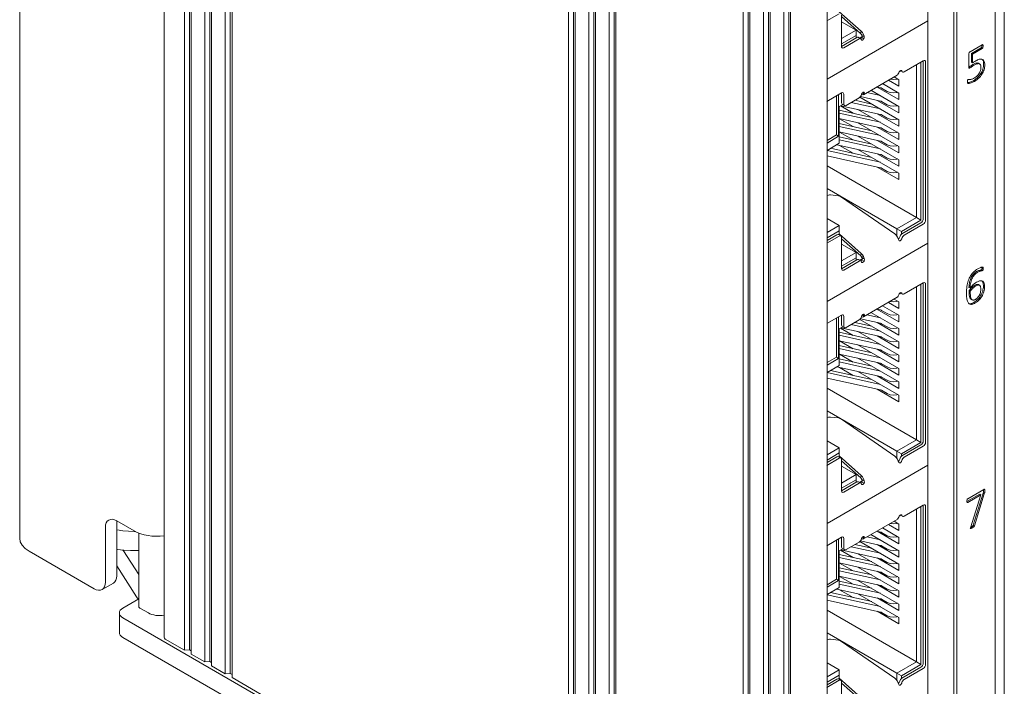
# Model space of a CAD drawing. Header units: millimetres. Extents: x 5 to 292, y 5 to 205.
# Tile 2 of 21: x 42 to 73, y 53 to 74. Entities that reach past the tile are written whole.
import ezdxf

# ---------------------------------------------------------------- set-up
doc = ezdxf.new("R2010")
doc.units = ezdxf.units.MM

# ---------------------------------------------------------------- blocks, each defined once
blk = doc.blocks.new('Seite_1')
at = {"color": 7, "linetype": 'Continuous', "lineweight": 9}
for p, q in [((46.3792, 110.3073), (46.3792, 54.5092)), ((47.0169, 109.9391), (47.0169, 54.1112)), ((47.176, 109.8473), (47.176, 54.1214)), ((47.229, 109.8166), (47.229, 53.9887)), ((47.6533, 109.5717), (47.6533, 53.7437)), ((47.8124, 109.4798), (47.8124, 53.7539)), ((47.8654, 109.4492), (47.8654, 53.6213)), ((48.2897, 109.2043), (48.2897, 53.3763)), ((48.4488, 109.1124), (48.4488, 53.3865)), ((48.5018, 109.0818), (48.5018, 53.2538)), ((59.02, 103.0091), (59.02, 47.1811)), ((59.1791, 102.9172), (59.1791, 47.1914)), ((59.2321, 102.8866), (59.2321, 47.0587)), ((59.6564, 102.6417), (59.6564, 46.8137)), ((59.8155, 102.5498), (59.8155, 46.8239)), ((59.8685, 102.5192), (59.8685, 46.6912)), ((60.2928, 102.2743), (60.2928, 46.4463)), ((60.4519, 102.1824), (60.4519, 46.4565)), ((60.5049, 102.1518), (60.5049, 46.3238)), ((72.652, 46.1911), (72.652, 101.9593)), ((72.3666, 101.7946), (72.3666, 46.0891)), ((71.0774, 45.2522), (71.0774, 101.0502)), ((71.1646, 45.3951), (71.1646, 101.1005)), ((70.2617, 100.5793), (70.2617, 45.4563)), ((64.4824, 99.8554), (64.4824, 44.0274)), ((64.6415, 99.7635), (64.6415, 44.0376)), ((64.6945, 99.7329), (64.6945, 43.905)), ((65.1188, 99.488), (65.1188, 43.66)), ((65.2779, 99.3961), (65.2779, 43.6702)), ((65.3309, 99.3655), (65.3309, 43.5375)), ((65.7552, 99.1205), (65.7552, 43.2926)), ((65.9143, 99.0287), (65.9143, 43.3028)), ((65.9673, 98.9981), (65.9673, 43.1701)), ((67.1078, 42.9603), (67.1078, 98.7584)), ((41.8626, 79.4392), (41.8626, 57.6119)), ((67.1078, 71.9507), (70.2617, 73.7716)), ((68.1624, 73.2153), (68.0915, 73.2562)), ((71.5826, 72.8074), (71.9635, 73.0273)), ((71.5427, 72.3313), (71.5427, 72.7346)), ((71.9292, 72.9334), (71.6218, 72.7559)), ((71.6218, 72.7559), (71.6571, 72.7355)), ((71.6218, 72.7559), (71.6218, 72.4786)), ((71.9646, 72.913), (71.6571, 72.7355)), ((71.6571, 72.7355), (71.6571, 72.4582)), ((71.6218, 72.4786), (71.6571, 72.4582)), ((68.2442, 71.4656), (69.3055, 72.0783)), ((69.3981, 72.2162), (69.469, 72.1753)), ((67.5818, 71.1675), (67.6526, 71.1266)), ((67.1078, 65.0054), (70.2617, 66.8263)), ((67.5406, 67.054), (67.4695, 67.095)), ((68.1636, 66.2707), (68.0928, 66.3116)), ((69.3981, 65.276), (69.469, 65.2351)), ((71.5479, 65.4467), (71.5833, 65.4263)), ((71.5499, 65.3434), (71.5853, 65.323)), ((68.2442, 64.5254), (69.3055, 65.1381)), ((67.5818, 64.2273), (67.6526, 64.1864)), ((67.5406, 60.1137), (67.4695, 60.1548)), ((67.1078, 58.0651), (70.2617, 59.8861)), ((68.1636, 59.3305), (68.0928, 59.3714)), ((71.5072, 58.8425), (72.0079, 59.1316)), ((71.8842, 58.9862), (71.4844, 58.7554)), ((71.9196, 58.9657), (71.5072, 58.7276)), ((71.5942, 57.938), (71.9196, 58.9657)), ((71.9918, 59.0207), (71.6823, 58.0205)), ((72.0272, 59.0003), (71.7177, 58.0001)), ((71.8842, 58.9862), (71.9196, 58.9657)), ((71.9918, 59.0207), (72.0272, 59.0003)), ((68.2442, 57.5852), (69.3055, 58.1979)), ((69.3981, 58.3358), (69.469, 58.2948)), ((44.542, 56.2341), (44.542, 57.9487)), ((44.8955, 56.4382), (44.8955, 58.1528)), ((44.8955, 58.1528), (45.4435, 57.8364)), ((71.6823, 58.0205), (71.7177, 58.0001)), ((45.5837, 57.7691), (45.5837, 55.4788)), ((67.5818, 57.287), (67.6526, 57.2462)), ((44.1884, 56.0299), (42.1555, 57.2036)), ((45.1095, 57.2123), (45.5837, 56.479)), ((45.5194, 55.7791), (44.8955, 56.7437)), ((44.4384, 56.0052), (44.792, 56.2093)), ((45.09, 55.4278), (45.5837, 55.7128)), ((45.8855, 55.2747), (45.6203, 55.4278)), ((44.9802, 55.2747), (44.9802, 54.6623)), ((66.48, 42.7721), (45.09, 55.1216)), ((66.48, 42.1597), (45.09, 54.5092)), ((47.0169, 54.1112), (46.4158, 54.4582)), ((47.176, 54.1214), (47.0169, 54.1112)), ((47.229, 54.0907), (47.176, 54.1214)), ((47.6533, 53.7437), (47.229, 53.9887)), ((47.8124, 53.7539), (47.6533, 53.7437)), ((47.8654, 53.7233), (47.8124, 53.7539)), ((48.2897, 53.3763), (47.8654, 53.6213)), ((48.4488, 53.3865), (48.2897, 53.3763)), ((48.5018, 53.3559), (48.4488, 53.3865)), ((59.02, 47.1811), (48.5018, 53.2538)), ((67.5406, 53.1735), (67.4695, 53.2146))]:
    blk.add_line(p, q, dxfattribs=at)
at = {"color": 7, "lineweight": 9, "flags": 128}
for points in [[(67.4892, 73.9937), (67.1002, 73.7692)], [(67.4821, 74.0622), (68.172, 73.4517)], [(67.5599, 72.9731), (67.5599, 73.9529)], [(68.1597, 73.3784), (67.5599, 73.9092)], [(68.0179, 73.4805), (67.5599, 73.745)], [(68.0179, 73.4805), (67.5599, 73.216)], [(67.5599, 73.0527), (68.0179, 73.3172)], [(68.0179, 73.3172), (68.0179, 73.4805)], [(68.0179, 73.3172), (68.0179, 73.2367)], [(68.2079, 73.286), (68.1255, 73.2384)], [(68.172, 73.4517), (68.1597, 73.3784)], [(68.1954, 73.3259), (68.1795, 73.355), (68.1597, 73.3784)], [(68.172, 73.4517), (68.214, 73.4064), (68.2482, 73.3496)], [(68.193, 73.2497), (68.2005, 73.2612), (68.2054, 73.2727), (68.2079, 73.2843), (68.2078, 73.2958)], [(68.2482, 73.3496), (68.1954, 73.3259)], [(68.1954, 73.3259), (68.2078, 73.2958)], [(68.2078, 73.2958), (68.2731, 73.2893)], [(68.2731, 73.2893), (68.2482, 73.3496)], [(68.2731, 73.2893), (68.2748, 73.2455), (68.2637, 73.2089)], [(68.0416, 73.2512), (67.5599, 72.9731)], [(67.6306, 72.9323), (67.6035, 72.9229), (67.5806, 72.9273), (67.5652, 72.945), (67.5599, 72.9731)], [(68.1123, 73.2104), (67.6306, 72.9323)], [(68.0416, 73.2512), (68.0638, 73.2599), (68.0838, 73.2595), (68.0909, 73.2551)], [(68.1801, 73.1912), (68.1702, 73.209), (68.1546, 73.2186), (68.1346, 73.2191), (68.1123, 73.2104)], [(68.1602, 73.2177), (68.1775, 73.2311), (68.193, 73.2497)], [(68.2309, 73.1768), (68.2142, 73.1703), (68.1992, 73.1707), (68.1874, 73.1779), (68.1801, 73.1912)], [(68.193, 73.2497), (68.2637, 73.2089)], [(68.2637, 73.2089), (68.2482, 73.1902), (68.2309, 73.1768)], [(71.9534, 73.0056), (71.9526, 72.9862), (71.9499, 72.9692), (71.9455, 72.9547), (71.9409, 72.9455), (71.9355, 72.9384), (71.9292, 72.9334)], [(71.9525, 73.0245), (71.9532, 73.0157), (71.9534, 73.0056)], [(71.9635, 73.0273), (71.9688, 73.0295), (71.9738, 73.0298), (71.9784, 73.0281), (71.9821, 73.0243), (71.9854, 73.0172), (71.9875, 73.0071), (71.9885, 72.9971), (71.9888, 72.9852)], [(71.9888, 72.9852), (71.9879, 72.9658), (71.9852, 72.9488), (71.9808, 72.9343), (71.9763, 72.925), (71.9709, 72.918), (71.9646, 72.913)], [(71.5427, 72.7346), (71.5441, 72.7524), (71.5484, 72.7684), (71.5556, 72.7823), (71.5631, 72.7919), (71.572, 72.8002), (71.5826, 72.8074)], [(69.5189, 72.1803), (70.1173, 72.5258)], [(69.9036, 72.4024), (69.9036, 67.6239)], [(70.0451, 67.5422), (70.0451, 72.484)], [(70.1173, 72.5258), (70.1444, 72.5352), (70.1673, 72.5307), (70.1827, 72.5131), (70.188, 72.4849)], [(70.1173, 72.5258), (70.1173, 67.586)], [(70.188, 72.4849), (70.188, 67.5451)], [(71.6662, 72.4043), (71.6375, 72.3871), (71.6119, 72.3704), (71.5894, 72.3544), (71.5649, 72.3375), (71.5419, 72.3234)], [(71.7015, 72.3839), (71.6728, 72.3667), (71.6473, 72.35), (71.6248, 72.334), (71.6003, 72.3171), (71.5773, 72.303)], [(71.6571, 72.4582), (71.674, 72.4704), (71.6911, 72.4819), (71.7086, 72.4927), (71.7314, 72.5063), (71.757, 72.5212)], [(71.8458, 72.4467), (71.8326, 72.4526), (71.8199, 72.4554), (71.8056, 72.4562), (71.79, 72.4549), (71.7729, 72.4515), (71.7544, 72.4461), (71.7347, 72.4387), (71.7134, 72.4293), (71.6905, 72.4178), (71.6662, 72.4043)], [(72.0065, 72.421), (72.005, 72.3813), (72.0007, 72.3421), (71.9933, 72.3034), (71.9831, 72.2653), (71.9702, 72.228), (71.9552, 72.1923), (71.9378, 72.1577), (71.9181, 72.1241), (71.8962, 72.0917), (71.8676, 72.0548), (71.8362, 72.0199), (71.8021, 71.9868), (71.7656, 71.9562), (71.7269, 71.9281), (71.6859, 71.9025)], [(71.9208, 72.3184), (71.92, 72.341), (71.9176, 72.3612), (71.9135, 72.3791), (71.9078, 72.3947), (71.9005, 72.4079), (71.8914, 72.4185), (71.8806, 72.4266), (71.868, 72.4322), (71.8552, 72.435), (71.841, 72.4357), (71.8254, 72.4344), (71.8083, 72.4311), (71.7898, 72.4257), (71.77, 72.4183), (71.7487, 72.4089), (71.7259, 72.3974), (71.7015, 72.3839)], [(72.0419, 72.4006), (72.0404, 72.3609), (72.036, 72.3217), (72.0287, 72.283), (72.0185, 72.2449), (72.0056, 72.2075), (71.9905, 72.1719), (71.9732, 72.1373), (71.9535, 72.1037), (71.9316, 72.0713), (71.903, 72.0344), (71.8716, 71.9994), (71.8374, 71.9664), (71.8009, 71.9358), (71.7622, 71.9077), (71.7213, 71.8821)], [(71.757, 72.5212), (71.7879, 72.5381), (71.8171, 72.5518), (71.8444, 72.5625), (71.8699, 72.5701), (71.8937, 72.5747), (71.9153, 72.5765), (71.9352, 72.5758), (71.9534, 72.5724), (71.9698, 72.5663), (71.9865, 72.5564), (72.0011, 72.5433), (72.0134, 72.5269), (72.0236, 72.5073), (72.0316, 72.4848), (72.0373, 72.4595), (72.0407, 72.4314), (72.0419, 72.4006)], [(71.8808, 72.4265), (71.8455, 72.4469)], [(71.9641, 72.5654), (71.9732, 72.5545), (71.9813, 72.5419), (71.9883, 72.5278), (71.9962, 72.5052), (72.0019, 72.4799), (72.0054, 72.4518), (72.0065, 72.421)], [(69.3365, 72.1138), (69.3116, 72.0823)], [(69.3365, 72.1138), (69.3523, 72.1476), (69.3675, 72.1818)], [(69.3675, 72.1818), (69.383, 72.2005), (69.4003, 72.2139)], [(69.4172, 72.2052), (69.385, 72.1866)], [(69.4003, 72.2139), (69.417, 72.2204), (69.432, 72.22), (69.4438, 72.2128), (69.4512, 72.1995)], [(69.4512, 72.1995), (69.461, 72.1817), (69.4767, 72.1721), (69.4967, 72.1716), (69.5189, 72.1803)], [(71.5773, 72.303), (71.5686, 72.2986), (71.5613, 72.2962), (71.5553, 72.2959), (71.5507, 72.2976), (71.5468, 72.3024), (71.5442, 72.3108), (71.5431, 72.3199), (71.5427, 72.3313)], [(71.7178, 71.9893), (71.75, 72.0096), (71.7801, 72.0321), (71.8082, 72.0568), (71.8336, 72.0838), (71.8561, 72.1129), (71.8756, 72.1442), (71.8888, 72.1701), (71.8999, 72.1971), (71.909, 72.2253), (71.9156, 72.2549), (71.9195, 72.2859), (71.9208, 72.3184)], [(68.8422, 71.8109), (69.3556, 71.5145)], [(69.0261, 71.917), (69.3556, 71.7267)], [(69.3126, 71.9557), (69.2912, 71.9475), (69.1859, 71.9354), (69.0807, 71.9475), (69.0796, 71.9479)], [(69.2029, 72.0191), (69.3556, 71.9309)], [(69.3556, 71.9309), (69.3556, 71.7267)], [(71.4996, 71.8716), (71.5001, 71.8899), (71.502, 71.9057), (71.5056, 71.9183), (71.5093, 71.9259), (71.5137, 71.9317), (71.5188, 71.9357)], [(71.7213, 71.8821), (71.6921, 71.8662), (71.664, 71.8527), (71.6371, 71.8417), (71.6122, 71.8328), (71.5895, 71.8262), (71.5691, 71.8215), (71.5524, 71.8185), (71.5381, 71.8168), (71.5266, 71.8163), (71.5183, 71.8167), (71.5132, 71.818), (71.5079, 71.8218), (71.5049, 71.8265), (71.5026, 71.833), (71.5008, 71.8422), (71.4999, 71.855), (71.4996, 71.8716)], [(71.6859, 71.9025), (71.6574, 71.887), (71.63, 71.8737), (71.6036, 71.8628), (71.5791, 71.854), (71.5567, 71.8473), (71.5365, 71.8425), (71.5188, 71.8392), (71.5038, 71.8373)], [(71.5188, 71.9357), (71.5244, 71.9377), (71.5317, 71.9384), (71.5388, 71.938), (71.5471, 71.9374), (71.5589, 71.9375), (71.5728, 71.9385), (71.5888, 71.9406), (71.6052, 71.9438), (71.6235, 71.9483), (71.6438, 71.9542), (71.6662, 71.9629), (71.6909, 71.9746), (71.7178, 71.9893)], [(67.5611, 71.5194), (67.1015, 71.2541)], [(67.4712, 71.4675), (67.4712, 70.1652)], [(67.5611, 71.5194), (67.5882, 71.5288), (67.6111, 71.5244), (67.6265, 71.5067), (67.6318, 71.4786)], [(67.5611, 71.2133), (67.5611, 71.5194)], [(67.6318, 71.1724), (67.6318, 71.4786)], [(68.1136, 71.3689), (68.1358, 71.3859), (68.1558, 71.4095), (68.1715, 71.4372), (68.1813, 71.4663)], [(68.2495, 71.4691), (68.2152, 71.4576), (68.1733, 71.4664)], [(68.1813, 71.4663), (68.1887, 71.4882), (68.2005, 71.509), (68.2155, 71.5267), (68.2322, 71.5394)], [(68.2137, 71.5264), (68.2495, 71.4691)], [(68.2322, 71.5394), (68.2495, 71.5461), (68.265, 71.5452)], [(68.2744, 71.5006), (68.2339, 71.5434)], [(68.2495, 71.4691), (68.2744, 71.5006)], [(68.265, 71.5452), (68.2761, 71.5262), (68.2744, 71.5006)], [(68.7798, 71.4357), (68.3553, 71.5298)], [(68.5045, 71.5895), (68.4714, 71.5968)], [(68.4816, 71.6027), (69.3556, 71.098)], [(68.6734, 71.7042), (68.7798, 71.6806)], [(68.6734, 71.7042), (69.3556, 71.3103)], [(68.8147, 71.6676), (68.7985, 71.6751), (68.7798, 71.6806)], [(68.8147, 71.6676), (68.9915, 71.5655)], [(69.3126, 71.5393), (69.2912, 71.5311), (69.1859, 71.519), (69.0807, 71.5311), (68.9915, 71.5655)], [(69.3556, 71.5145), (69.3556, 71.3103)], [(67.4023, 71.4277), (67.4023, 70.207)], [(67.6008, 71.1565), (67.4889, 71.0919)], [(67.5818, 71.1675), (67.5665, 71.1851), (67.5611, 71.2133)], [(67.6318, 71.1724), (67.6372, 71.1443), (67.6526, 71.1266), (67.6755, 71.1222), (67.7026, 71.1316)], [(67.7026, 71.1316), (68.1136, 71.3689)], [(68.7798, 71.0193), (67.8608, 71.2229)], [(68.5045, 71.1731), (67.9769, 71.29)], [(68.1358, 71.3859), (69.3556, 70.6816)], [(68.1508, 71.4036), (68.7798, 71.2642)], [(68.6734, 71.2878), (69.3556, 70.8939)], [(68.8147, 71.2511), (68.7985, 71.2587), (68.7798, 71.2642)], [(68.8147, 71.2511), (68.9915, 71.1491)], [(69.3126, 71.1229), (69.2912, 71.1147), (69.1859, 71.1026), (69.0807, 71.1147), (68.9915, 71.1491)], [(67.4889, 71.0919), (67.4889, 69.9468)], [(68.5045, 70.7566), (67.4889, 70.9817)], [(68.7798, 70.6029), (67.4889, 70.889)], [(67.5295, 71.1154), (67.9306, 70.8838)], [(67.5414, 71.1223), (68.7798, 70.8478)], [(68.0767, 71.0036), (69.3556, 70.2652)], [(68.6734, 70.8714), (69.3556, 70.4775)], [(68.8147, 70.8347), (68.7985, 70.8423), (68.7798, 70.8478)], [(68.8147, 70.8347), (68.9915, 70.7327)], [(69.3556, 71.098), (69.3556, 70.8939)], [(67.4889, 70.7175), (68.7798, 70.4314)], [(68.5045, 70.3402), (67.4889, 70.5653)], [(67.5028, 70.7144), (67.9306, 70.4674)], [(68.0767, 70.5872), (69.3556, 69.8488)], [(69.3126, 70.7065), (69.2912, 70.6982), (69.1859, 70.6862), (69.0807, 70.6982), (68.9915, 70.7327)], [(69.3556, 70.6816), (69.3556, 70.4775)], [(67.4023, 70.207), (67.1078, 70.0371)], [(67.4005, 70.206), (67.4712, 70.1652)], [(68.7798, 70.1864), (67.4889, 70.4725)], [(67.4889, 70.3011), (68.7798, 70.015)], [(67.5028, 70.298), (67.9306, 70.051)], [(68.6734, 70.455), (69.3556, 70.0611)], [(68.8147, 70.4183), (68.7985, 70.4259), (68.7798, 70.4314)], [(68.8147, 70.4183), (68.9915, 70.3163)], [(69.3126, 70.2901), (69.2912, 70.2818), (69.1859, 70.2697), (69.0807, 70.2818), (68.9915, 70.3163)], [(69.3556, 70.2652), (69.3556, 70.0611)], [(67.4712, 70.1652), (67.1078, 69.9554)], [(67.4889, 69.9468), (67.1078, 69.7268)], [(67.4111, 69.9019), (68.7798, 69.5986)], [(68.5045, 69.9238), (67.4889, 70.1489)], [(68.7798, 69.77), (67.4889, 70.0561)], [(68.0767, 70.1708), (69.3556, 69.4324)], [(68.6734, 70.0386), (69.3556, 69.6447)], [(68.8147, 70.0019), (68.7985, 70.0095), (68.7798, 70.015)], [(68.8147, 70.0019), (68.9915, 69.8998)], [(69.3126, 69.8737), (69.2912, 69.8654), (69.1859, 69.8533), (69.0807, 69.8654), (68.9915, 69.8998)], [(68.7798, 69.3536), (67.1078, 69.7242)], [(68.5045, 69.5074), (67.2207, 69.7919)], [(67.5028, 69.8816), (67.9306, 69.6346)], [(68.0767, 69.7544), (69.3556, 69.016)], [(68.6734, 69.6221), (69.3556, 69.2283)], [(68.8147, 69.5855), (68.7985, 69.5931), (68.7798, 69.5986)], [(68.8147, 69.5855), (68.9915, 69.4834)], [(69.3556, 69.8488), (69.3556, 69.6447)], [(67.1078, 69.5527), (68.7798, 69.1821)], [(69.3126, 69.4573), (69.2912, 69.449), (69.1859, 69.4369), (69.0807, 69.449), (68.9915, 69.4834)], [(69.3556, 69.4324), (69.3556, 69.2283)], [(69.9036, 67.6239), (67.1078, 69.238)], [(68.6734, 69.2057), (69.3556, 68.8119)], [(68.8147, 69.1691), (68.7985, 69.1767), (68.7798, 69.1821)], [(68.8147, 69.1691), (68.9915, 69.067)], [(69.3126, 69.0408), (69.2912, 69.0326), (69.1859, 69.0205), (69.0807, 69.0326), (68.9915, 69.067)], [(69.3556, 69.016), (69.3556, 68.8119)], [(69.292, 67.2707), (67.1078, 68.5318)], [(67.2183, 68.3323), (67.1876, 68.3322), (67.152, 68.3263), (67.1165, 68.3155), (67.1078, 68.3114)], [(67.4628, 68.3063), (67.2183, 68.3323)], [(67.5591, 68.2659), (67.5104, 68.2933), (67.4628, 68.3063)], [(69.2255, 67.1146), (67.5591, 68.2659)], [(67.4889, 67.3748), (67.1078, 67.5948)], [(69.9036, 67.6239), (69.292, 67.2707)], [(69.4334, 67.1891), (70.0451, 67.5422)], [(70.0466, 67.4635), (69.4482, 67.118)], [(70.0451, 67.5422), (69.9036, 67.6239)], [(70.0466, 67.4635), (70.0737, 67.4853), (70.0966, 67.5163), (70.1119, 67.5516), (70.1173, 67.586)], [(70.188, 67.5451), (70.1827, 67.5108), (70.1673, 67.4754), (70.1444, 67.4445), (70.1173, 67.4227)], [(67.4889, 67.3748), (67.1078, 67.1548)], [(67.1078, 66.9915), (67.4889, 67.2115)], [(67.4889, 67.2115), (67.4889, 67.3748)], [(67.4889, 67.2115), (67.4889, 67.0838)], [(69.292, 67.2707), (69.292, 67.0452)], [(69.4334, 67.1891), (69.292, 67.2707)], [(69.4334, 67.1067), (69.4334, 67.1891)], [(70.1173, 67.4227), (69.5189, 67.0772)], [(67.4904, 67.0491), (67.1015, 66.8246)], [(67.4197, 67.0899), (67.1078, 66.9099)], [(67.4197, 67.0899), (67.4468, 67.0994), (67.4697, 67.0949)], [(67.4833, 67.1176), (68.1733, 66.5071)], [(67.5611, 67.0083), (67.5558, 67.0364), (67.5404, 67.0541), (67.5175, 67.0585), (67.4904, 67.0491)], [(67.5611, 66.0285), (67.5611, 67.0083)], [(68.161, 66.4338), (67.5611, 66.9645)], [(69.3116, 67.0182), (69.2724, 67.0721), (69.2255, 67.1146)], [(69.3116, 67.0182), (69.3365, 66.9579)], [(69.3675, 66.9008), (69.3523, 66.9222), (69.3365, 66.9579)], [(69.3439, 66.9584), (69.3463, 66.9602), (69.3613, 66.9779), (69.3731, 66.9987), (69.3805, 67.0206)], [(69.4512, 66.9797), (69.446, 66.9631), (69.4382, 66.9468), (69.4281, 66.9317), (69.4164, 66.9188), (69.4037, 66.9087), (69.3908, 66.9022), (69.3785, 66.8995), (69.3675, 66.9008)], [(69.3805, 67.0206), (69.3903, 67.0497), (69.406, 67.0774), (69.426, 67.101), (69.4482, 67.118)], [(69.5189, 67.0772), (69.4967, 67.0602), (69.4767, 67.0366), (69.461, 67.0088), (69.4512, 66.9797)], [(68.0192, 66.5359), (67.5611, 66.8003)], [(68.0192, 66.5359), (67.5611, 66.2714)], [(68.0192, 66.3726), (68.0192, 66.5359)], [(68.1733, 66.5071), (68.161, 66.4338)], [(68.1733, 66.5071), (68.2152, 66.4618), (68.2495, 66.405)], [(67.5611, 66.1081), (68.0192, 66.3726)], [(68.0429, 66.3066), (67.5611, 66.0285)], [(68.1136, 66.2658), (67.6318, 65.9877)], [(68.0192, 66.3726), (68.0192, 66.292)], [(68.0429, 66.3066), (68.0651, 66.3153), (68.0851, 66.3148), (68.0922, 66.3105)], [(68.1813, 66.2466), (68.1715, 66.2644), (68.1558, 66.274), (68.1358, 66.2745), (68.1136, 66.2658)], [(68.2091, 66.3414), (68.1268, 66.2938)], [(68.1966, 66.3813), (68.1807, 66.4104), (68.161, 66.4338)], [(68.1614, 66.273), (68.1788, 66.2864), (68.1943, 66.3051)], [(68.2322, 66.2322), (68.2155, 66.2257), (68.2005, 66.226), (68.1887, 66.2333), (68.1813, 66.2466)], [(68.1943, 66.3051), (68.2017, 66.3165), (68.2067, 66.3281), (68.2092, 66.3396), (68.2091, 66.3511)], [(68.1943, 66.3051), (68.265, 66.2643)], [(68.2495, 66.405), (68.1966, 66.3813)], [(68.1966, 66.3813), (68.2091, 66.3511)], [(68.2091, 66.3511), (68.2744, 66.3447)], [(68.265, 66.2643), (68.2495, 66.2456), (68.2322, 66.2322)], [(68.2744, 66.3447), (68.2495, 66.405)], [(68.2744, 66.3447), (68.2761, 66.3009), (68.265, 66.2643)], [(67.6318, 65.9877), (67.6048, 65.9783), (67.5818, 65.9827), (67.5665, 66.0004), (67.5611, 66.0285)], [(71.4692, 65.2744), (71.4701, 65.323), (71.4726, 65.373), (71.4769, 65.4243), (71.4836, 65.4762), (71.4929, 65.5282), (71.5021, 65.5692), (71.5132, 65.61), (71.5262, 65.6507), (71.5412, 65.6911), (71.5583, 65.7308), (71.5778, 65.7694), (71.5996, 65.807), (71.6238, 65.8433), (71.6507, 65.8784), (71.6804, 65.9121), (71.7122, 65.9439), (71.747, 65.9737), (71.7848, 66.0013), (71.8256, 66.0269)], [(71.7833, 65.9379), (71.7535, 65.9189), (71.7259, 65.8975), (71.7005, 65.8737), (71.6772, 65.8475), (71.656, 65.8194), (71.6372, 65.7905), (71.6204, 65.7604), (71.6055, 65.729), (71.5925, 65.6964), (71.5793, 65.6566), (71.5686, 65.6155), (71.5604, 65.5733), (71.5543, 65.5309), (71.5501, 65.4887), (71.5479, 65.4467)], [(71.8187, 65.9175), (71.7889, 65.8985), (71.7613, 65.8771), (71.7359, 65.8533), (71.7126, 65.827), (71.6914, 65.799), (71.6726, 65.7701), (71.6557, 65.74), (71.6409, 65.7085), (71.6278, 65.676), (71.6147, 65.6362), (71.604, 65.5951), (71.5958, 65.5528), (71.5896, 65.5105), (71.5855, 65.4683), (71.5833, 65.4263)], [(71.9361, 65.9917), (71.9285, 65.9884), (71.9188, 65.986), (71.9069, 65.984), (71.893, 65.9814), (71.8768, 65.9777), (71.862, 65.9734), (71.8453, 65.9678), (71.8267, 65.9603), (71.806, 65.9504), (71.7833, 65.9379)], [(71.9714, 65.9712), (71.9638, 65.9679), (71.9541, 65.9656), (71.9423, 65.9636), (71.9284, 65.9609), (71.9121, 65.9573), (71.8974, 65.953), (71.8807, 65.9473), (71.862, 65.9399), (71.8414, 65.93), (71.8187, 65.9175)], [(71.8256, 66.0269), (71.8478, 66.039), (71.8703, 66.0498), (71.8924, 66.0593), (71.913, 66.0669), (71.9319, 66.0726), (71.9471, 66.0761), (71.96, 66.0778), (71.9698, 66.0783), (71.9749, 66.078), (71.9782, 66.077), (71.9807, 66.0755), (71.9836, 66.0723), (71.9857, 66.0683), (71.9873, 66.0637), (71.9887, 66.0562), (71.9896, 66.0467), (71.9899, 66.0341)], [(71.9546, 66.0545), (71.9545, 66.0401), (71.9541, 66.0281), (71.9529, 66.0179), (71.9504, 66.0094), (71.9469, 66.0021), (71.9422, 65.9963), (71.9361, 65.9917)], [(71.9532, 66.0776), (71.954, 66.0714), (71.9544, 66.0638), (71.9546, 66.0545)], [(71.9899, 66.0341), (71.9898, 66.0197), (71.9895, 66.0077), (71.9882, 65.9975), (71.9858, 65.989), (71.9822, 65.9817), (71.9776, 65.9759), (71.9714, 65.9712)], [(69.5189, 65.2401), (70.1173, 65.5855)], [(70.1173, 65.5855), (70.1444, 65.595), (70.1673, 65.5905), (70.1827, 65.5729), (70.188, 65.5447)], [(70.1173, 65.5855), (70.1173, 60.6457)], [(71.5833, 65.4263), (71.6039, 65.451), (71.6273, 65.4773), (71.6532, 65.5041), (71.6815, 65.5308), (71.7133, 65.5578), (71.7473, 65.5833), (71.784, 65.6064)], [(71.784, 65.6064), (71.8109, 65.6211), (71.8361, 65.633), (71.8596, 65.6422), (71.8813, 65.6486), (71.9012, 65.6522), (71.9196, 65.6534), (71.9365, 65.6524), (71.9519, 65.6492), (71.9659, 65.6437), (71.9784, 65.6361), (71.9908, 65.6252), (72.0014, 65.6119), (72.0104, 65.5962), (72.0177, 65.5782), (72.0233, 65.5579), (72.0287, 65.5288), (72.032, 65.4969), (72.033, 65.4623)], [(71.9567, 65.6442), (71.9683, 65.6289), (71.9778, 65.6107), (71.9851, 65.5895), (71.9906, 65.5658), (71.9945, 65.5401), (71.9969, 65.5124), (71.9977, 65.4827)], [(69.3675, 65.2416), (69.383, 65.2603), (69.4003, 65.2737)], [(69.4003, 65.2737), (69.417, 65.2802), (69.432, 65.2798), (69.4438, 65.2726), (69.4512, 65.2593)], [(69.9036, 65.4622), (69.9036, 60.6836)], [(70.0451, 60.602), (70.0451, 65.5438)], [(70.188, 65.5447), (70.188, 60.6049)], [(71.7418, 64.9579), (71.7158, 64.9438), (71.6913, 64.9325), (71.6683, 64.924), (71.647, 64.9184), (71.6271, 64.9154), (71.6085, 64.9148), (71.5892, 64.917), (71.5716, 64.9222), (71.5556, 64.9304), (71.5412, 64.9416), (71.5285, 64.9559), (71.5173, 64.973), (71.5074, 64.9927), (71.4987, 65.0149), (71.4904, 65.0434), (71.4835, 65.075), (71.4781, 65.1094), (71.4741, 65.1467), (71.4714, 65.1867), (71.4698, 65.2293), (71.4692, 65.2744)], [(71.5499, 65.3434), (71.5703, 65.37), (71.5929, 65.3968), (71.6171, 65.4227), (71.6426, 65.4474), (71.6704, 65.4714), (71.699, 65.4931), (71.7277, 65.5113)], [(71.6154, 65.0739), (71.6036, 65.0823), (71.5952, 65.0912), (71.5875, 65.1023), (71.5805, 65.1155), (71.5742, 65.1311), (71.5679, 65.1516), (71.5624, 65.1751), (71.5579, 65.2017), (71.5544, 65.2318), (71.5519, 65.2655), (71.5504, 65.3027), (71.5499, 65.3434)], [(71.5853, 65.323), (71.6057, 65.3496), (71.6283, 65.3764), (71.6525, 65.4023), (71.6779, 65.427), (71.7057, 65.451), (71.7343, 65.4727), (71.763, 65.4909)], [(71.7524, 65.0712), (71.7323, 65.0607), (71.7135, 65.053), (71.696, 65.0483), (71.6798, 65.0466), (71.6649, 65.048), (71.6513, 65.0532), (71.639, 65.0619), (71.6305, 65.0708), (71.6229, 65.0818), (71.6159, 65.0951), (71.6096, 65.1107), (71.6032, 65.1312), (71.5978, 65.1547), (71.5933, 65.1813), (71.5898, 65.2114), (71.5873, 65.245), (71.5858, 65.2822), (71.5853, 65.323)], [(71.9977, 65.4827), (71.9963, 65.4457), (71.9923, 65.4078), (71.9855, 65.369), (71.976, 65.3295), (71.9637, 65.2903), (71.9484, 65.2517), (71.9302, 65.2137), (71.9091, 65.1765), (71.8875, 65.1441), (71.8635, 65.1126), (71.8371, 65.082), (71.8082, 65.053), (71.7768, 65.026), (71.7429, 65.0011), (71.7065, 64.9783)], [(71.7277, 65.5113), (71.7486, 65.5226), (71.7678, 65.5311), (71.7853, 65.5368), (71.801, 65.5398), (71.816, 65.5403), (71.8293, 65.5382), (71.8409, 65.5334)], [(72.033, 65.4623), (72.0317, 65.4253), (72.0276, 65.3874), (72.0209, 65.3486), (72.0114, 65.3091), (71.999, 65.2699), (71.9838, 65.2313), (71.9656, 65.1933), (71.9444, 65.1561), (71.9229, 65.1237), (71.8989, 65.0922), (71.8725, 65.0616), (71.8436, 65.0325), (71.8122, 65.0056), (71.7783, 64.9807), (71.7418, 64.9579)], [(71.917, 65.3838), (71.9156, 65.3528), (71.9116, 65.3209), (71.9049, 65.288), (71.8953, 65.2553), (71.8826, 65.2228), (71.8669, 65.1911), (71.8525, 65.1674), (71.8362, 65.1448), (71.8182, 65.1234), (71.7982, 65.104), (71.7763, 65.0866), (71.7524, 65.0712)], [(71.763, 65.4909), (71.784, 65.5022), (71.8032, 65.5106), (71.8206, 65.5164), (71.8364, 65.5194), (71.8505, 65.5199), (71.8631, 65.5182), (71.8743, 65.5141), (71.8839, 65.5077), (71.8931, 65.4979), (71.9007, 65.4855), (71.9067, 65.4703), (71.9111, 65.4526), (71.9143, 65.4318), (71.9163, 65.4089), (71.917, 65.3838)], [(71.8758, 65.5133), (71.8404, 65.5337)], [(69.0261, 64.9768), (69.3556, 64.7865)], [(69.3126, 65.0155), (69.2912, 65.0073), (69.1859, 64.9952), (69.0807, 65.0073), (69.0796, 65.0077)], [(69.2029, 65.0789), (69.3556, 64.9907)], [(69.3365, 65.1736), (69.3116, 65.1421)], [(69.3365, 65.1736), (69.3523, 65.2073), (69.3675, 65.2416)], [(69.3556, 64.9907), (69.3556, 64.7865)], [(69.4172, 65.265), (69.385, 65.2464)], [(69.4512, 65.2593), (69.461, 65.2415), (69.4767, 65.2319), (69.4967, 65.2314), (69.5189, 65.2401)], [(71.7065, 64.9783), (71.6804, 64.9642), (71.6559, 64.9529), (71.633, 64.9445), (71.6116, 64.9388), (71.5917, 64.9358), (71.5732, 64.9352), (71.5554, 64.9371), (71.5391, 64.9415), (71.5241, 64.9485)], [(71.6142, 65.0745), (71.6302, 65.0653), (71.6496, 65.0541)], [(68.4816, 64.6624), (69.3556, 64.1578)], [(68.6619, 64.7665), (68.7798, 64.7404)], [(68.6655, 64.7686), (69.3556, 64.3701)], [(68.8147, 64.7273), (68.7985, 64.7349), (68.7798, 64.7404)], [(68.8147, 64.7273), (68.9915, 64.6253)], [(68.8422, 64.8707), (69.3556, 64.5742)], [(67.5611, 64.5792), (67.1015, 64.3139)], [(67.4023, 64.4875), (67.4023, 63.2668)], [(67.4712, 64.5273), (67.4712, 63.225)], [(67.5611, 64.5792), (67.5882, 64.5886), (67.6111, 64.5842), (67.6265, 64.5665), (67.6318, 64.5384)], [(67.5611, 64.273), (67.5611, 64.5792)], [(67.6318, 64.2322), (67.6318, 64.5384)], [(67.7026, 64.1914), (68.1136, 64.4287)], [(68.1136, 64.4287), (68.1358, 64.4457), (68.1558, 64.4693), (68.1715, 64.497), (68.1813, 64.5261)], [(68.1358, 64.4457), (69.3556, 63.7414)], [(68.1508, 64.4634), (68.7798, 64.324)], [(68.2495, 64.5289), (68.2152, 64.5174), (68.1733, 64.5262)], [(68.1813, 64.5261), (68.1887, 64.548), (68.2005, 64.5688), (68.2155, 64.5865), (68.2322, 64.5992)], [(68.2137, 64.5862), (68.2495, 64.5289)], [(68.2322, 64.5992), (68.2495, 64.6059), (68.265, 64.605)], [(68.2744, 64.5604), (68.2339, 64.6032)], [(68.2495, 64.5289), (68.2744, 64.5604)], [(68.265, 64.605), (68.2761, 64.586), (68.2744, 64.5604)], [(68.7798, 64.4955), (68.3553, 64.5895)], [(68.5045, 64.6492), (68.4714, 64.6566)], [(69.3126, 64.5991), (69.2912, 64.5909), (69.1859, 64.5788), (69.0807, 64.5909), (68.9915, 64.6253)], [(69.3556, 64.5742), (69.3556, 64.3701)], [(67.6008, 64.2163), (67.4889, 64.1517)], [(67.4889, 64.1517), (67.4889, 63.0066)], [(67.5295, 64.1752), (67.9306, 63.9436)], [(67.5414, 64.182), (68.7798, 63.9076)], [(67.5818, 64.2273), (67.5665, 64.2449), (67.5611, 64.273)], [(67.6318, 64.2322), (67.6372, 64.2041), (67.6526, 64.1864), (67.6755, 64.182), (67.7026, 64.1914)], [(68.7798, 64.079), (67.8608, 64.2827)], [(68.5045, 64.2328), (67.9769, 64.3498)], [(68.0767, 64.0634), (69.3556, 63.325)], [(68.6734, 64.3476), (69.3556, 63.9537)], [(68.8147, 64.3109), (68.7985, 64.3185), (68.7798, 64.324)], [(68.8147, 64.3109), (68.9915, 64.2089)], [(69.3126, 64.1827), (69.2912, 64.1744), (69.1859, 64.1624), (69.0807, 64.1744), (68.9915, 64.2089)], [(69.3556, 64.1578), (69.3556, 63.9537)], [(68.5045, 63.8164), (67.4889, 64.0415)], [(68.7798, 63.6626), (67.4889, 63.9487)], [(67.4889, 63.7773), (68.7798, 63.4912)], [(67.5028, 63.7742), (67.9306, 63.5272)], [(68.6734, 63.9312), (69.3556, 63.5373)], [(68.8147, 63.8945), (68.7985, 63.9021), (68.7798, 63.9076)], [(68.8147, 63.8945), (68.9915, 63.7924)], [(69.3126, 63.7663), (69.2912, 63.758), (69.1859, 63.7459), (69.0807, 63.758), (68.9915, 63.7924)], [(69.3556, 63.7414), (69.3556, 63.5373)], [(68.5045, 63.4), (67.4889, 63.6251)], [(68.7798, 63.2462), (67.4889, 63.5323)], [(68.0767, 63.647), (69.3556, 62.9086)], [(68.6734, 63.5147), (69.3556, 63.1209)], [(68.8147, 63.4781), (68.7985, 63.4857), (68.7798, 63.4912)], [(68.8147, 63.4781), (68.9915, 63.376)], [(67.4023, 63.2668), (67.1078, 63.0968)], [(67.4712, 63.225), (67.1078, 63.0152)], [(67.4005, 63.2658), (67.4712, 63.225)], [(67.4889, 63.3609), (68.7798, 63.0748)], [(68.5045, 62.9836), (67.4889, 63.2087)], [(67.5028, 63.3578), (67.9306, 63.1108)], [(68.0767, 63.2306), (69.3556, 62.4922)], [(69.3126, 63.3499), (69.2912, 63.3416), (69.1859, 63.3295), (69.0807, 63.3416), (68.9915, 63.376)], [(69.3556, 63.325), (69.3556, 63.1209)], [(67.4889, 63.0066), (67.1078, 62.7866)], [(68.5045, 62.5672), (67.2207, 62.8517)], [(67.4111, 62.9617), (68.7798, 62.6583)], [(68.7798, 62.8298), (67.4889, 63.1159)], [(67.5028, 62.9414), (67.9306, 62.6944)], [(68.0767, 62.8142), (69.3556, 62.0758)], [(68.6734, 63.0983), (69.3556, 62.7045)], [(68.8147, 63.0617), (68.7985, 63.0693), (68.7798, 63.0748)], [(68.8147, 63.0617), (68.9915, 62.9596)], [(69.3126, 62.9335), (69.2912, 62.9252), (69.1859, 62.9131), (69.0807, 62.9252), (68.9915, 62.9596)], [(69.3556, 62.9086), (69.3556, 62.7045)], [(68.7798, 62.4134), (67.1078, 62.7839)], [(67.1078, 62.6125), (68.7798, 62.2419)], [(68.6734, 62.6819), (69.3556, 62.288)], [(68.8147, 62.6453), (68.7985, 62.6529), (68.7798, 62.6583)], [(68.8147, 62.6453), (68.9915, 62.5432)], [(69.3126, 62.517), (69.2912, 62.5088), (69.1859, 62.4967), (69.0807, 62.5088), (68.9915, 62.5432)], [(69.9036, 60.6836), (67.1078, 62.2978)], [(68.6734, 62.2655), (69.3556, 61.8716)], [(68.8147, 62.2289), (68.7985, 62.2364), (68.7798, 62.2419)], [(68.8147, 62.2289), (68.9915, 62.1268)], [(69.3556, 62.4922), (69.3556, 62.288)], [(69.3126, 62.1006), (69.2912, 62.0924), (69.1859, 62.0803), (69.0807, 62.0924), (68.9915, 62.1268)], [(69.3556, 62.0758), (69.3556, 61.8716)], [(69.292, 60.3305), (67.1078, 61.5915)], [(67.2183, 61.3921), (67.1876, 61.3919), (67.152, 61.3861), (67.1165, 61.3753), (67.1078, 61.3712)], [(67.4628, 61.3661), (67.2183, 61.3921)], [(67.5591, 61.3257), (67.5104, 61.3531), (67.4628, 61.3661)], [(69.2255, 60.1744), (67.5591, 61.3257)], [(69.9036, 60.6836), (69.292, 60.3305)], [(70.0451, 60.602), (69.9036, 60.6836)], [(67.4889, 60.4346), (67.1078, 60.6546)], [(67.4889, 60.4346), (67.1078, 60.2146)], [(67.4889, 60.2713), (67.4889, 60.4346)], [(69.4334, 60.2488), (70.0451, 60.602)], [(70.0466, 60.5233), (69.4482, 60.1778)], [(70.1173, 60.4824), (69.5189, 60.137)], [(70.0466, 60.5233), (70.0737, 60.5451), (70.0966, 60.5761), (70.1119, 60.6114), (70.1173, 60.6457)], [(70.188, 60.6049), (70.1827, 60.5706), (70.1673, 60.5352), (70.1444, 60.5043), (70.1173, 60.4824)], [(67.4904, 60.1089), (67.1015, 59.8844)], [(67.1078, 60.0513), (67.4889, 60.2713)], [(67.4197, 60.1497), (67.1078, 59.9697)], [(67.4197, 60.1497), (67.4468, 60.1591), (67.4697, 60.1547)], [(67.4833, 60.1774), (68.1733, 59.5669)], [(67.4889, 60.2713), (67.4889, 60.1436)], [(67.5611, 60.0681), (67.5558, 60.0962), (67.5404, 60.1138), (67.5175, 60.1183), (67.4904, 60.1089)], [(67.5611, 59.0883), (67.5611, 60.0681)], [(69.3116, 60.078), (69.2724, 60.1319), (69.2255, 60.1744)], [(69.292, 60.3305), (69.292, 60.105)], [(69.4334, 60.2488), (69.292, 60.3305)], [(69.3116, 60.078), (69.3365, 60.0177)], [(69.3439, 60.0182), (69.3463, 60.02), (69.3613, 60.0377), (69.3731, 60.0585), (69.3805, 60.0803)], [(69.4512, 60.0395), (69.446, 60.0229), (69.4382, 60.0066), (69.4281, 59.9915), (69.4164, 59.9785), (69.4037, 59.9685), (69.3908, 59.9619), (69.3785, 59.9593), (69.3675, 59.9606)], [(69.3805, 60.0803), (69.3903, 60.1094), (69.406, 60.1372), (69.426, 60.1608), (69.4482, 60.1778)], [(69.4334, 60.1665), (69.4334, 60.2488)], [(69.5189, 60.137), (69.4967, 60.12), (69.4767, 60.0964), (69.461, 60.0686), (69.4512, 60.0395)], [(68.161, 59.4936), (67.5611, 60.0243)], [(68.0192, 59.5957), (67.5611, 59.8601)], [(69.3675, 59.9606), (69.3523, 59.982), (69.3365, 60.0177)], [(68.0192, 59.5957), (67.5611, 59.3312)], [(67.5611, 59.1679), (68.0192, 59.4324)], [(68.0192, 59.4324), (68.0192, 59.5957)], [(68.0192, 59.4324), (68.0192, 59.3518)], [(68.1733, 59.5669), (68.161, 59.4936)], [(68.1966, 59.4411), (68.1807, 59.4702), (68.161, 59.4936)], [(68.1733, 59.5669), (68.2152, 59.5215), (68.2495, 59.4647)], [(68.2495, 59.4647), (68.1966, 59.4411)], [(68.1966, 59.4411), (68.2091, 59.4109)], [(68.2744, 59.4044), (68.2495, 59.4647)], [(68.0429, 59.3664), (67.5611, 59.0883)], [(68.1136, 59.3256), (67.6318, 59.0475)], [(68.0429, 59.3664), (68.0651, 59.3751), (68.0851, 59.3746), (68.0922, 59.3703)], [(68.1813, 59.3064), (68.1715, 59.3242), (68.1558, 59.3338), (68.1358, 59.3343), (68.1136, 59.3256)], [(68.2091, 59.4012), (68.1268, 59.3536)], [(68.1614, 59.3328), (68.1788, 59.3462), (68.1943, 59.3649)], [(68.2322, 59.292), (68.2155, 59.2854), (68.2005, 59.2858), (68.1887, 59.293), (68.1813, 59.3064)], [(68.1943, 59.3649), (68.2017, 59.3763), (68.2067, 59.3878), (68.2092, 59.3994), (68.2091, 59.4109)], [(68.1943, 59.3649), (68.265, 59.3241)], [(68.2091, 59.4109), (68.2744, 59.4044)], [(68.265, 59.3241), (68.2495, 59.3054), (68.2322, 59.292)], [(68.2744, 59.4044), (68.2761, 59.3607), (68.265, 59.3241)], [(72.0061, 59.1353), (72.0068, 59.1263), (72.0071, 59.1156)], [(72.0079, 59.1316), (72.0166, 59.1361), (72.0242, 59.1387), (72.0303, 59.1389), (72.0348, 59.1357), (72.0373, 59.1315), (72.0393, 59.126), (72.0409, 59.1191), (72.042, 59.1085), (72.0424, 59.0952)], [(67.6318, 59.0475), (67.6048, 59.038), (67.5818, 59.0425), (67.5665, 59.0601), (67.5611, 59.0883)], [(71.4819, 58.7709), (71.4828, 58.7909), (71.4856, 58.8078), (71.4902, 58.8219), (71.4949, 58.8308), (71.5006, 58.8376), (71.5072, 58.8425)], [(72.0071, 59.1156), (72.0065, 59.0963), (72.0049, 59.0789), (72.0025, 59.062), (71.998, 59.0422), (71.9918, 59.0207)], [(72.0424, 59.0952), (72.0419, 59.0759), (72.0403, 59.0585), (72.0379, 59.0416), (72.0334, 59.0218), (72.0272, 59.0003)], [(69.5189, 58.2998), (70.1173, 58.6453)], [(69.9036, 58.522), (69.9036, 53.7434)], [(70.0451, 53.6618), (70.0451, 58.6036)], [(70.1173, 58.6453), (70.1444, 58.6547), (70.1673, 58.6503), (70.1827, 58.6326), (70.188, 58.6045)], [(70.1173, 58.6453), (70.1173, 53.7055)], [(70.188, 58.6045), (70.188, 53.6647)], [(71.5072, 58.7276), (71.5012, 58.7252), (71.4961, 58.7251), (71.4928, 58.7265), (71.4899, 58.7293), (71.4875, 58.7334), (71.4855, 58.7387), (71.4835, 58.7475), (71.4823, 58.7582), (71.4819, 58.7709)], [(69.3365, 58.2334), (69.3116, 58.2019)], [(69.3365, 58.2334), (69.3523, 58.2671), (69.3675, 58.3014)], [(69.3675, 58.3014), (69.383, 58.32), (69.4003, 58.3334)], [(69.4172, 58.3248), (69.385, 58.3062)], [(69.4003, 58.3334), (69.417, 58.34), (69.432, 58.3396), (69.4438, 58.3324), (69.4512, 58.319)], [(69.4512, 58.319), (69.461, 58.3013), (69.4767, 58.2916), (69.4967, 58.2911), (69.5189, 58.2998)], [(68.8422, 57.9304), (69.3556, 57.634)], [(69.0261, 58.0366), (69.3556, 57.8463)], [(69.3126, 58.0753), (69.2912, 58.067), (69.1859, 58.055), (69.0807, 58.067), (69.0796, 58.0675)], [(69.2029, 58.1386), (69.3556, 58.0504)], [(69.3556, 58.0504), (69.3556, 57.8463)], [(71.648, 57.93), (71.6324, 57.9214), (71.6197, 57.915), (71.6097, 57.9108), (71.603, 57.9089), (71.5977, 57.9083), (71.5944, 57.9087), (71.592, 57.9099), (71.5899, 57.9132), (71.5895, 57.9181), (71.591, 57.9269), (71.5942, 57.938)], [(71.6126, 57.9504), (71.6002, 57.9435), (71.5896, 57.9379)], [(71.6823, 58.0205), (71.6781, 58.0089), (71.6728, 57.9987), (71.666, 57.9894), (71.6575, 57.9806), (71.6458, 57.9712), (71.631, 57.9615), (71.6126, 57.9504)], [(71.7177, 58.0001), (71.7134, 57.9885), (71.7081, 57.9783), (71.7014, 57.969), (71.6928, 57.9602), (71.6812, 57.9508), (71.6664, 57.941), (71.648, 57.93)], [(42.1555, 57.2036), (42.0311, 57.2911), (41.9387, 57.3909), (41.8818, 57.4993), (41.8626, 57.6119)], [(45.4759, 57.8229), (45.4423, 57.8213), (45.2628, 57.8251), (45.0857, 57.841), (44.9142, 57.8686), (44.8955, 57.8731)], [(67.5611, 57.639), (67.1015, 57.3736)], [(67.4712, 57.5871), (67.4712, 56.2848)], [(67.5611, 57.639), (67.5882, 57.6484), (67.6111, 57.6439), (67.6265, 57.6263), (67.6318, 57.5982)], [(67.5611, 57.3328), (67.5611, 57.639)], [(67.6318, 57.292), (67.6318, 57.5982)], [(68.1136, 57.4885), (68.1358, 57.5055), (68.1558, 57.529), (68.1715, 57.5568), (68.1813, 57.5859)], [(68.2495, 57.5886), (68.2152, 57.5772), (68.1733, 57.586)], [(68.1813, 57.5859), (68.1887, 57.6077), (68.2005, 57.6285), (68.2155, 57.6462), (68.2322, 57.659)], [(68.2137, 57.646), (68.2495, 57.5886)], [(68.2322, 57.659), (68.2495, 57.6656), (68.265, 57.6648)], [(68.2744, 57.6202), (68.2339, 57.6629)], [(68.2495, 57.5886), (68.2744, 57.6202)], [(68.265, 57.6648), (68.2761, 57.6458), (68.2744, 57.6202)], [(68.7798, 57.5552), (68.3553, 57.6493)], [(68.5045, 57.709), (68.4714, 57.7163)], [(68.4816, 57.7222), (69.3556, 57.2176)], [(68.6734, 57.8238), (68.7798, 57.8002)], [(68.6734, 57.8238), (69.3556, 57.4299)], [(68.8147, 57.7871), (68.7985, 57.7947), (68.7798, 57.8002)], [(68.8147, 57.7871), (68.9915, 57.685)], [(69.3126, 57.6589), (69.2912, 57.6506), (69.1859, 57.6385), (69.0807, 57.6506), (68.9915, 57.685)], [(69.3556, 57.634), (69.3556, 57.4299)], [(67.4023, 57.5473), (67.4023, 56.3266)], [(67.6008, 57.2761), (67.4889, 57.2115)], [(67.5818, 57.287), (67.5665, 57.3047), (67.5611, 57.3328)], [(67.6318, 57.292), (67.6372, 57.2638), (67.6526, 57.2462), (67.6755, 57.2418), (67.7026, 57.2512)], [(67.7026, 57.2512), (68.1136, 57.4885)], [(68.7798, 57.1388), (67.8608, 57.3425)], [(68.5045, 57.2926), (67.9769, 57.4095)], [(68.1358, 57.5055), (69.3556, 56.8012)], [(68.1508, 57.5232), (68.7798, 57.3838)], [(68.6734, 57.4074), (69.3556, 57.0135)], [(68.8147, 57.3707), (68.7985, 57.3783), (68.7798, 57.3838)], [(68.8147, 57.3707), (68.9915, 57.2686)], [(69.3126, 57.2425), (69.2912, 57.2342), (69.1859, 57.2221), (69.0807, 57.2342), (68.9915, 57.2686)], [(44.8955, 57.2628), (44.9081, 57.2603), (45.1175, 57.2342), (45.3298, 57.2221), (45.543, 57.2239), (45.5837, 57.227)], [(45.1095, 57.2123), (45.0913, 57.2375)], [(67.4889, 57.2115), (67.4889, 56.0663)], [(68.5045, 56.8762), (67.4889, 57.1013)], [(68.7798, 56.7224), (67.4889, 57.0085)], [(67.5295, 57.235), (67.9306, 57.0034)], [(67.5414, 57.2418), (68.7798, 56.9674)], [(68.0767, 57.1232), (69.3556, 56.3848)], [(68.6734, 56.9909), (69.3556, 56.5971)], [(68.8147, 56.9543), (68.7985, 56.9619), (68.7798, 56.9674)], [(69.3556, 57.2176), (69.3556, 57.0135)], [(67.4889, 56.8371), (68.7798, 56.5509)], [(68.5045, 56.4598), (67.4889, 56.6849)], [(67.5028, 56.834), (67.9306, 56.587)], [(68.0767, 56.7068), (69.3556, 55.9684)], [(68.8147, 56.9543), (68.9915, 56.8522)], [(69.3126, 56.8261), (69.2912, 56.8178), (69.1859, 56.8057), (69.0807, 56.8178), (68.9915, 56.8522)], [(69.3556, 56.8012), (69.3556, 56.5971)], [(68.7798, 56.306), (67.4889, 56.5921)], [(67.4889, 56.4206), (68.7798, 56.1345)], [(67.5028, 56.4175), (67.9306, 56.1705)], [(68.6734, 56.5745), (69.3556, 56.1807)], [(68.8147, 56.5379), (68.7985, 56.5455), (68.7798, 56.5509)], [(68.8147, 56.5379), (68.9915, 56.4358)], [(69.3126, 56.4096), (69.2912, 56.4014), (69.1859, 56.3893), (69.0807, 56.4014), (68.9915, 56.4358)], [(69.3556, 56.3848), (69.3556, 56.1807)], [(67.4023, 56.3266), (67.1078, 56.1566)], [(67.4712, 56.2848), (67.1078, 56.075)], [(67.4889, 56.0663), (67.1078, 55.8463)], [(67.4005, 56.3256), (67.4712, 56.2848)], [(68.5045, 56.0434), (67.4889, 56.2685)], [(68.7798, 55.8896), (67.4889, 56.1757)], [(68.0767, 56.2904), (69.3556, 55.552)], [(68.6734, 56.1581), (69.3556, 55.7642)], [(68.8147, 56.1215), (68.7985, 56.1291), (68.7798, 56.1345)], [(68.8147, 56.1215), (68.9915, 56.0194)], [(45.5194, 55.7791), (45.5721, 55.7061)], [(68.7798, 55.4732), (67.1078, 55.8437)], [(68.5045, 55.627), (67.2207, 55.9115)], [(67.4111, 56.0215), (68.7798, 55.7181)], [(67.5028, 56.0011), (67.9306, 55.7541)], [(68.0767, 55.874), (69.3556, 55.1355)], [(68.6734, 55.7417), (69.3556, 55.3478)], [(69.3126, 55.9932), (69.2912, 55.985), (69.1859, 55.9729), (69.0807, 55.985), (68.9915, 56.0194)], [(69.3556, 55.9684), (69.3556, 55.7642)], [(67.1078, 55.6723), (68.7798, 55.3017)], [(68.8147, 55.705), (68.7985, 55.7126), (68.7798, 55.7181)], [(68.8147, 55.705), (68.9915, 55.603)], [(69.3126, 55.5768), (69.2912, 55.5686), (69.1859, 55.5565), (69.0807, 55.5686), (68.9915, 55.603)], [(69.3556, 55.552), (69.3556, 55.3478)], [(69.9036, 53.7434), (67.1078, 55.3576)], [(68.6734, 55.3253), (69.3556, 54.9314)], [(68.8147, 55.2886), (68.7985, 55.2962), (68.7798, 55.3017)], [(68.8147, 55.2886), (68.9915, 55.1866)], [(69.3126, 55.1604), (69.2912, 55.1522), (69.1859, 55.1401), (69.0807, 55.1522), (68.9915, 55.1866)], [(69.3556, 55.1355), (69.3556, 54.9314)], [(69.292, 53.3903), (67.1078, 54.6513)], [(67.2183, 54.4518), (67.1876, 54.4517), (67.152, 54.4459), (67.1165, 54.4351), (67.1078, 54.431)], [(67.4628, 54.4259), (67.2183, 54.4518)], [(67.5591, 54.3854), (67.5104, 54.4129), (67.4628, 54.4259)], [(69.2255, 53.2342), (67.5591, 54.3854)], [(67.4889, 53.4944), (67.1078, 53.7144)], [(69.9036, 53.7434), (69.292, 53.3903)], [(69.4334, 53.3086), (70.0451, 53.6618)], [(70.0466, 53.583), (69.4482, 53.2376)], [(70.0451, 53.6618), (69.9036, 53.7434)], [(70.0466, 53.583), (70.0737, 53.6049), (70.0966, 53.6358), (70.1119, 53.6712), (70.1173, 53.7055)], [(70.188, 53.6647), (70.1827, 53.6303), (70.1673, 53.595), (70.1444, 53.5641), (70.1173, 53.5422)], [(67.4889, 53.4944), (67.1078, 53.2744)], [(67.1078, 53.1111), (67.4889, 53.3311)], [(67.4889, 53.3311), (67.4889, 53.4944)], [(67.4889, 53.3311), (67.4889, 53.2034)], [(69.292, 53.3903), (69.292, 53.1647)], [(69.4334, 53.3086), (69.292, 53.3903)], [(69.4334, 53.2263), (69.4334, 53.3086)], [(70.1173, 53.5422), (69.5189, 53.1967)], [(67.4904, 53.1687), (67.1015, 52.9441)], [(67.4197, 53.2095), (67.1078, 53.0294)], [(67.4197, 53.2095), (67.4468, 53.2189), (67.4697, 53.2145)], [(67.4833, 53.2371), (68.1733, 52.6267)], [(67.5611, 53.1279), (67.5558, 53.156), (67.5404, 53.1736), (67.5175, 53.1781), (67.4904, 53.1687)], [(67.5611, 52.1481), (67.5611, 53.1279)], [(68.161, 52.5533), (67.5611, 53.0841)], [(69.3116, 53.1377), (69.2724, 53.1917), (69.2255, 53.2342)], [(69.3116, 53.1377), (69.3365, 53.0774)], [(69.3675, 53.0204), (69.3523, 53.0418), (69.3365, 53.0774)], [(69.3439, 53.0779), (69.3463, 53.0798), (69.3613, 53.0975), (69.3731, 53.1183), (69.3805, 53.1401)], [(69.4512, 53.0993), (69.446, 53.0827), (69.4382, 53.0664), (69.4281, 53.0513), (69.4164, 53.0383), (69.4037, 53.0283), (69.3908, 53.0217), (69.3785, 53.019), (69.3675, 53.0204)], [(69.3805, 53.1401), (69.3903, 53.1692), (69.406, 53.197), (69.426, 53.2206), (69.4482, 53.2376)], [(69.5189, 53.1967), (69.4967, 53.1797), (69.4767, 53.1562), (69.461, 53.1284), (69.4512, 53.0993)]]:
    blk.add_lwpolyline(points, dxfattribs=at)
at = {"color": 7, "linetype": 'Continuous', "lineweight": 9}
for centre, major_axis, start_param, end_param in [((44.8955, 57.7446), (-0.25, 0.433), 5.4977871, 7.0685835), ((46.1507, 58.2447), (-1, 0), 0.7853982, 1.8013878), ((44.542, 56.6423), (0.25, -0.433), 6.2831853, 7.0685835), ((44.1884, 56.4382), (0.25, -0.433), 5.4977871, 7.0685835), ((45.3552, 55.2747), (-0.375, 0), 5.4977871, 7.0685835), ((45.7087, 55.4788), (-0.125, 0), 6.2831853, 7.0685835), ((46.239, 55.4788), (-0.5, 0), 0.7853982, 1.8549343), ((45.3552, 54.6623), (-0.375, 0), 6.2831853, 7.0685835), ((46.5042, 54.5092), (-0.125, 0), 6.2831853, 7.0685835)]:
    blk.add_ellipse(centre, major_axis=major_axis, ratio=0.5773503, start_param=start_param, end_param=end_param, dxfattribs=at)

msp = doc.modelspace()

# ---------------------------------------------------------------- block references
msp.add_blockref('Seite_1', (0, 0))

doc.saveas('drawing.dxf')
